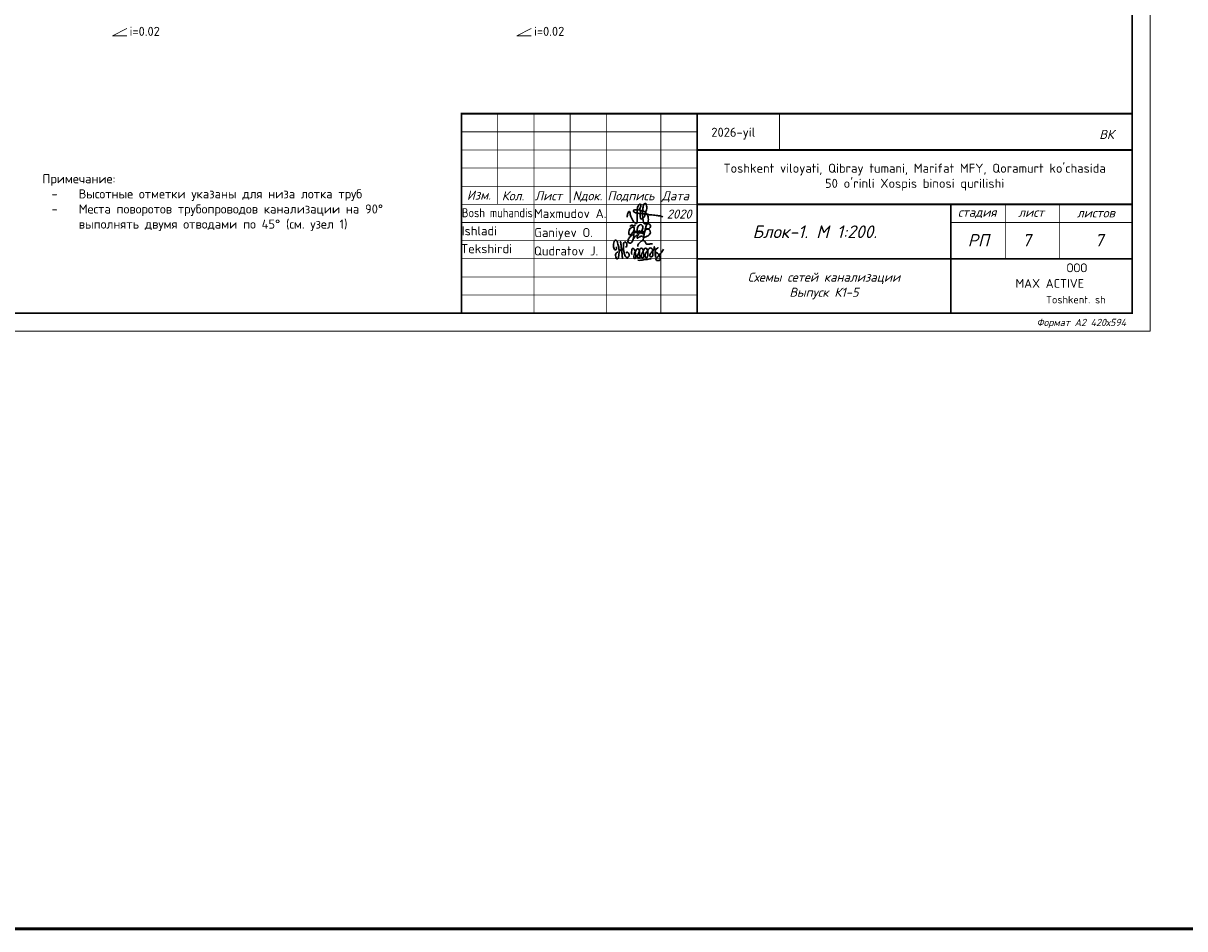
# Model space of a CAD drawing. Extents: x -4445 to 1909585, y 1860 to 289234.
# Tile 103 of 110: x 740633 to 772670, y 169339 to 194308. Entities that reach past the tile are written whole.
import ezdxf
from ezdxf.enums import TextEntityAlignment as Align

# ---------------------------------------------------------------- set-up
doc = ezdxf.new("R2010")
doc.units = 0
doc.header["$LTSCALE"] = 0.5
doc.header["$MEASUREMENT"] = 0
doc.layers.get('0').update_dxf_attribs({"linetype": 'CONTINUOUS', "lineweight": 18})
doc.layers.add('ВК', color=7, linetype='CONTINUOUS', lineweight=25)
doc.styles.add('COMPLEX', font='isocpeur.ttf')
doc.styles.add('GOST', font='isocpeur.ttf')
doc.styles.add('Isocpeur', font='isocpeui.ttf', dxfattribs={"height": 250})
doc.styles.add('style1', font='isocpeui.ttf', dxfattribs={"height": 80})
doc.styles.add('ГОСТ 300', font='isocpeui.ttf', dxfattribs={"height": 250})
doc.styles.add('Констр', font='isocpeui.ttf')

# ---------------------------------------------------------------- blocks, each defined once
blk = doc.blocks.new('A$C4c4061ee')
at = {"color": 184, "lineweight": 30}
blk.add_spline([(-39.7, -7.1), (-36.8, 4), (-34, 7.9), (-31.2, -0.1), (-24.1, -16.2), (-16.7, -23.5), (-13.9, -23.5), (-12.5, -17.9), (-12.5, 12.7), (-8.3, 24.8), (-4.4, 27), (-3.4, 21.4), (-5.7, 12.9), (-4.4, 8), (-4.4, -10), (-2, -12.6), (3.3, -10), (9.6, 6.1), (12.6, 19.5), (7.6, 28.9), (4.7, 26.6), (2.4, 16.6), (1.1, -1.2), (2.9, -14.2), (6.8, -24.8), (10.9, -24.8), (15, -21.3), (16.5, -17.2), (16.5, -9.9), (12, 2), (5.9, 7.4), (-2.7, 10.3), (-10, 12.1), (-17, 12.1), (-21.5, 11.2), (-22.5, 7.7), (-20, 5.4), (-14, 3.7), (-0.7, 1.8), (11, 0.5), (22.2, -1.2), (37.6, -2.6), (43.5, -3.6), (49.3, -4.5), (54.9, -6.4)], degree=3, dxfattribs=at)
blk = doc.blocks.new('Odil Ganiyev')
at = {"color": 184, "lineweight": 30}
for points in [[(278218, -189288), (278220, -189298), (278251, -189229), (278258, -189294), (278315, -189206), (278295, -189231), (278320, -189288), (278380, -189198), (278355, -189239), (278384, -189286), (278449, -189192), (278428, -189223), (278438, -189281), (278515, -189197), (278494, -189208), (278505, -189282), (278604, -188932), (278563, -189514)], [(278174, -189155), (278173, -189633), (278135, -189699), (278036, -189702), (278008, -189605), (278074, -189469), (278128, -189405), (278218, -189288)], [(278009, -189095), (278081, -189029), (278139, -189055), (278204, -188993)], [(278213, -189509), (278316, -189388), (278340, -189483), (278421, -189425), (278521, -189382)]]:
    blk.add_spline(points, degree=3, dxfattribs=at)
for points, knots in [([(278604, -188939), (278630, -188908), (278658, -188890), (278746, -188897), (278776, -188980), (278743, -189054), (278691, -189101), (278617, -189118)], [0, 0, 0, 0, 59.301687, 137.83445, 232.671471, 306.955654, 371.443461, 371.443461, 371.443461, 371.443461]), ([(278093, -189111), (278063, -189124), (277979, -189180), (277976, -189469), (278121, -189357), (278159, -189260), (278167, -189222)], [0, 0, 0, 0, 84.01965, 319.3343, 434.006974, 519.963926, 519.963926, 519.963926, 519.963926]), ([(278167, -189222), (278181, -189151), (278171, -189084), (278111, -189103), (278093, -189111)], [526.826092, 526.826092, 526.826092, 526.826092, 665.559085, 706.396126, 706.396126, 706.396126, 706.396126]), ([(278396, -189316), (278466, -189243), (278495, -189145), (278487, -189009), (278378, -188944), (278332, -188998), (278319, -189020), (278305, -189050), (278280, -189134), (278300, -189288), (278388, -189386)], [0, 0, 0, 0, 210.331661, 341.544209, 437.993539, 521.209993, 521.209993, 521.209993, 602.643394, 823.015149, 823.015149, 823.015149, 823.015149]), ([(278617, -189118), (278680, -189058), (278780, -189127), (278817, -189262), (278675, -189400), (278595, -189412), (278531, -189410)], [498.211239, 498.211239, 498.211239, 498.211239, 560.962433, 628.560844, 789.184895, 992.203079, 992.203079, 992.203079, 992.203079])]:
    blk.add_open_spline(points, degree=3, knots=knots, dxfattribs=at)
blk = doc.blocks.new('A$C77aec0c1')
at = {"color": 184, "lineweight": 30}
for points in [[(-78.4, 25.2), (-78.4, 19.8), (-80.1, 15.4), (-82.7, 15.2), (-85.9, 18.3), (-87.6, 24.6), (-87.6, 33.5), (-85.8, 41.5), (-83.2, 44.9), (-79.5, 45.3), (-74.8, 37.3), (-71.4, 24), (-70.3, 12.8), (-70.6, 1.9), (-72.5, -8.2), (-74.5, -11.9), (-76.7, -12.4), (-79.3, -9.8), (-81.1, -2.5), (-80.5, 2.8), (-78.6, 6.3), (-76.3, 8.1), (-74.2, 8.6)], [(-70.3, 8.8), (-64.2, 15.4), (-63.4, 26), (-64.7, 36.5), (-65.8, 41.1), (-66, 40.4), (-65.4, 38.6), (-63.9, 30.6), (-63.4, 26), (-62.4, 17.4), (-61.3, 7.7), (-60.5, -1.3), (-59.7, -9.1), (-59.2, -11.6), (-59.5, -10.3), (-59.8, -8.8), (-61, 4.4), (-61.6, 9.7), (-62.2, 15.2), (-62.4, 16.8), (-60.5, 15), (-58.2, 15.7), (-56.6, 21.2), (-56.7, 31.2), (-55.8, 37.1), (-53.2, 40), (-50, 39.7), (-45.9, 34.7), (-45.4, 29.7), (-46.3, 25.7), (-48.8, 25), (-50.3, 25.3)], [(-10.4, 26.1), (-11.3, 30.7), (-5.9, 37.4), (1.2, 43.5), (6.2, 44.3), (10.3, 42.2), (12.4, 38), (15, 34.5), (18.4, 33), (24.9, 33.5), (29.4, 34.6), (33.6, 34.4), (35.1, 34)], [(-56.6, 20.3), (-55.7, 12.4), (-53.4, 2), (-50.9, -4.5), (-47.7, -7.4), (-43.4, -8.2), (-40.2, -6.5), (-38.7, -1.4), (-39.6, 2.9), (-41.5, 6), (-44.2, 7.7), (-47, 7.2), (-47.6, 5.7)], [(-30.4, 1), (-29.8, 17.4), (-28.4, 20.1), (-25.6, 19.9), (-20.5, 13.6), (-18.9, 4.6), (-17.5, -7.1), (-18.5, -11.1), (-21.9, -11.5), (-24, -7.9), (-23.3, -0.6), (-20.4, 7.3), (-17, 14), (-13.9, 18.7), (-9.6, 18.3), (-6.3, 10.9), (-5, -2.4), (-5, -8.8), (-9, -10.1), (-12.3, -6.5), (-11.2, 0.2), (-8.3, 6.3), (-6.9, 12.8), (-4.7, 17.9), (-0.2, 20.5), (4.2, 17.9), (6, 9.7), (7.1, 1), (7.6, -6.8), (4.7, -8.8), (0.1, -8.1), (-0.1, -1.4), (3.2, 6.9), (7.8, 15.8), (10.6, 19.9), (16, 19.6), (19.3, 13.2), (20.4, 0.9), (19.5, -6.1), (16.8, -9.2), (13.6, -8.5), (11.7, -1), (15.1, 6.9), (19.9, 14.2), (24.4, 19.9), (31, 21.1), (35, 14.6), (36.2, 0.9), (34.1, -5.6), (29.3, -6.4), (26.9, -3.5), (30.5, 6.3), (35.4, 12.4), (39.7, 19.3), (40.4, 25.2), (40.7, 24.3), (43.9, -4.9), (43.8, -3.9), (42.9, 9.7), (43.1, 12.5), (45.5, 16.5), (50.4, 21.1), (52.2, 22.2), (51.2, 21.8)], [(42.9, 10.8), (45.1, 7.7), (48.3, 5.7), (51.7, 3.7), (54.9, -0.4), (57.8, -5.8), (58.9, -10.7), (58.5, -15.5), (56.8, -17.9), (52, -18.5), (48.4, -18.1), (46.1, -15.6), (45.8, -12.6), (48.1, -9.4), (51.1, -6.3), (54.5, -2.6), (57.9, 1), (62.2, 6.3), (66.5, 12.8), (69.8, 17.8)], [(-11.8, -17.3), (-2.7, -17.5), (7.9, -15.9), (17.6, -14.8), (25.1, -13.1), (30.9, -13.1)]]:
    blk.add_spline(points, degree=3, dxfattribs=at)

msp = doc.modelspace()

# ---------------------------------------------------------------- linework, layer by layer
at = {"linetype": 'ByBlock', "lineweight": 20, "ltscale": 10}
msp.add_lwpolyline([(712318.621, 185814.276), (771718.621, 185814.276), (771718.621, 227814.276), (712318.621, 227814.276)], close=True, dxfattribs=at)
msp.add_lwpolyline([(712318.621, 185814.276), (771718.621, 185814.276), (771718.621, 227814.276), (712318.621, 227814.276)], close=True, dxfattribs=at)
at = {"ltscale": 10, "const_width": 50}
msp.add_lwpolyline([(714318.621, 186314.276), (771218.621, 186314.276), (771218.621, 227314.276), (714318.621, 227314.276)], close=True, dxfattribs=at)
msp.add_lwpolyline([(714318.621, 186314.276), (771218.621, 186314.276), (771218.621, 227314.276), (714318.621, 227314.276)], close=True, dxfattribs=at)
at = {"ltscale": 250}
for points in [[(743490.446, 193960.265), (743090.446, 193960.265), (743490.446, 194160.265)], [(754644.846, 193960.265), (754244.846, 193960.265), (754644.846, 194160.265)]]:
    msp.add_lwpolyline(points, dxfattribs=at)
at = {"const_width": 50}
msp.add_lwpolyline([(752718.935, 191814.276), (771218.621, 191814.276), (771218.621, 186314.276), (752718.935, 186314.276)], close=True, dxfattribs=at)
for points, const_width in [([(753708.935, 191814.276), (753708.935, 189314.276)], 20), ([(754718.935, 191814.276), (754718.935, 186314.276)], 20), ([(755718.935, 191814.276), (755718.935, 189349.213)], 20), ([(756718.935, 191814.276), (756718.935, 186314.276)], 20), ([(758218.935, 191814.276), (758218.935, 186314.276)], 20), ([(759218.935, 191814.276), (759218.935, 186314.276)], 50), ([(759218.935, 191814.276), (759218.935, 186314.276)], 50), ([(759218.935, 191314.276), (752718.935, 191314.276)], 20), ([(759218.935, 190814.276), (752718.935, 190814.276)], 20), ([(771218.621, 190814.276), (759218.935, 190814.276)], 50), ([(759218.935, 190314.276), (752718.935, 190314.276)], 20), ([(759218.935, 190314.276), (752718.935, 190314.276)], 20), ([(759218.935, 190314.276), (753708.935, 190314.276)], 20), ([(759218.935, 189814.276), (752718.935, 189814.276)], 20), ([(759218.935, 189814.276), (752718.935, 189814.276)], 20), ([(759218.935, 189314.276), (752718.935, 189314.276)], 20), ([(771218.621, 189314.276), (759218.935, 189314.276)], 50), ([(766218.935, 186314.276), (766218.935, 189314.276)], 50), ([(767718.935, 189314.276), (767718.935, 187814.276)], 20), ([(769218.935, 189314.276), (769218.935, 187814.276)], 20), ([(759218.935, 188814.276), (752718.935, 188814.276)], 20), ([(771218.621, 188814.276), (766218.935, 188814.276)], 20), ([(759218.935, 188314.276), (752718.935, 188314.276)], 20), ([(759218.935, 187814.276), (752718.935, 187814.276)], 20), ([(771218.621, 187814.276), (759218.935, 187814.276)], 50), ([(759218.935, 187314.276), (752718.935, 187314.276)], 20), ([(759218.935, 186814.276), (752718.935, 186814.276)], 20)]:
    msp.add_lwpolyline(points, dxfattribs=dict(const_width=const_width))
msp.add_lwpolyline([(761488.01, 191814.276), (761488.01, 190814.276)])
at = {"layer": 'ВК', "color": 3, "lineweight": 53, "ltscale": 200}
msp.add_lwpolyline([(118941.7, 169339.3), (1002524.1, 169339.3), (1002524.1, 289233.7), (118941.7, 289233.7)], close=True, dxfattribs=at)

# ---------------------------------------------------------------- block references
for name, p, xscale, yscale, zscale in [('A$C4c4061ee', (757701.498, 189038.115), 10.45975922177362, 10.45975922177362, 10.45975922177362), ('A$C77aec0c1', (757683.746, 187924.739), 8.776011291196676, 8.776011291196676, 8.776011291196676)]:
    msp.add_blockref(name, p, dxfattribs=dict(xscale=xscale, yscale=yscale, zscale=zscale))
at = {"xscale": 0.7326778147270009, "yscale": 0.7326778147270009, "zscale": 0.7326778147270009, "rotation": 351.5695638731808}
msp.add_blockref('Odil Ganiyev', (576194.185, 355614.443), dxfattribs=at)

# ---------------------------------------------------------------- texts
at = {"color": 7, "lineweight": 30, "ltscale": 250, "style": 'GOST'}
for p in [(743565.188, 193960.265), (754719.588, 193960.265)]:
    msp.add_text('i=0.02', height=250, dxfattribs=at).set_placement(p)
at = {"color": 0, "linetype": 'Continuous', "lineweight": -2, "style": 'COMPLEX'}
for s, p in [('2026-yil', (760218.148, 191302.756)), ('Ishladi', (753213.704, 188584.438)), ('Tekshirdi', (753411.981, 188091.506))]:
    msp.add_text(s, height=250, dxfattribs=at).set_placement(p, align=Align.MIDDLE_CENTER)
for s, height, style, p in [('ВК', 250, 'Констр', (770312.9, 191117.623)), ('Изм.', 250, 'Констр', (752869.565, 189442.506)), ('Кол.', 250, 'Констр', (753834.33, 189425.787)), ('Лист', 250, 'Констр', (754744.33, 189425.787)), ('Nдок.', 250, 'Констр', (755784.33, 189425.787)), ('Подпись', 250, 'Констр', (756744.33, 189425.787)), ('Дата', 250, 'Констр', (758244.33, 189425.787)), ('2020', 250, 'Констр', (758382.77, 188921.832)), ('стадия', 250, 'Констр', (766412.405, 188972.338)), ('лист', 250, 'Констр', (768075.981, 188969.276)), ('листов', 250, 'Констр', (769693.403, 188953.264)), ('Блок-1. М 1:200.', 350, 'style1', (760747.884, 188383.757)), ('РП', 342, 'Констр', (766683.947, 188152.692)), ('7', 342, 'Констр', (768183.947, 188152.692)), ('7', 342, 'Констр', (770183.632, 188152.692)), ('ООО', 243.5316, 'COMPLEX', (769410.489, 187443.214)), ('MAX ACTIVE', 243.5316, 'COMPLEX', (768002.699, 187011.963)), ('Формат А2 420х594', 200, 'Констр', (768580.028, 185957.977))]:
    msp.add_text(s, height=height, dxfattribs=dict(style=style)).set_placement(p)
at = {"color": 0, "linetype": 'Continuous', "lineweight": -2, "style": 'COMPLEX', "width": 0.85}
msp.add_text('Bosh muhandis', height=250, dxfattribs=at).set_placement((753709.967, 189083.369), align=Align.MIDDLE_CENTER)
at = {"color": 0, "linetype": 'Continuous', "lineweight": -2, "style": 'COMPLEX'}
for s, p in [('Maxmudov A.', (754719.244, 188937.841)), ('Ganiyev O.', (754727.999, 188412.13)), ('Qudratov J.', (754719.244, 187904.795))]:
    msp.add_text(s, height=250, dxfattribs=at).set_placement(p)
at = {"ltscale": 100, "style": 'COMPLEX'}
msp.add_text('Toshkent. sh', height=206.66704, dxfattribs=at).set_placement((770488.699, 186583.765), align=Align.RIGHT)
at = {"color": 7, "lineweight": 15, "insert": (134338.013, 191506.705), "char_height": 250, "width": 18142.31253, "attachment_point": 1, "style": 'Isocpeur'}
msp.add_mtext('\\pi7094.07293;{\\C0;УКАЗАНИЯ ПО МОНТАЖУ\\P\\pi0;1.^I Монтаж, испытание и приемку внутреннего водопровода выполнить в соответствии с КМК 3.05.01-97.\\P Напорные трубопроводы В1 после монтажа испытать гидравлическим способом и произвести промывку и дезинфекцию системы.\\PВеличина испытательного давления трубопроводов системы В1 - 0,2 MPa.\\P Самотечные трубопроводы после монтажа испытать гидростатическим способом. Величина испытательного давления трубопроводов системы К1 - 0,04 MPa. \\P2.^I При производстве работ необходимо составление актов освидетельствования скрытых работ на гидравлическое испытание, оформленным по формам, указанным в приложении к КМК3.05.01-97.\\P} 4  В местах прохода через стены трубопроводы прокладывать в гильзах.', dxfattribs=at)
at = {"insert": (765218.621, 190064.276), "char_height": 250, "width": 12000, "attachment_point": 5, "style": 'COMPLEX'}
msp.add_mtext("Toshkent viloyati, Qibray tumani, Marifat MFY, Qoramurt ko'chasida \\P50 o’rinli Xospis binosi qurilishi", dxfattribs=at)
at = {"ltscale": 100, "transparency": 33554687, "char_height": 250, "width": 9805.89804, "attachment_point": 1, "style": 'GOST'}
for insert in [(741161.958, 190145.101), (677954.658, 189766.801)]:
    msp.add_mtext('\\pt2727.3;Примечание:\\P\\pi-750,l1000,t1000;-^IВысотные отметки указаны для низа лотка труб\\P-^IМеста поворотов трубопроводов канализации на 90° выполнять двумя отводами по 45° (см. узел 1)', dxfattribs=dict(at, insert=insert))
at = {"layer": 'ВК', "color": 7, "insert": (762718.935, 187064.276), "char_height": 250, "width": 7000, "attachment_point": 5, "style": 'ГОСТ 300'}
msp.add_mtext('Схемы сетей канализации\\PВыпуск К1-5', dxfattribs=at)

doc.saveas('drawing.dxf')
